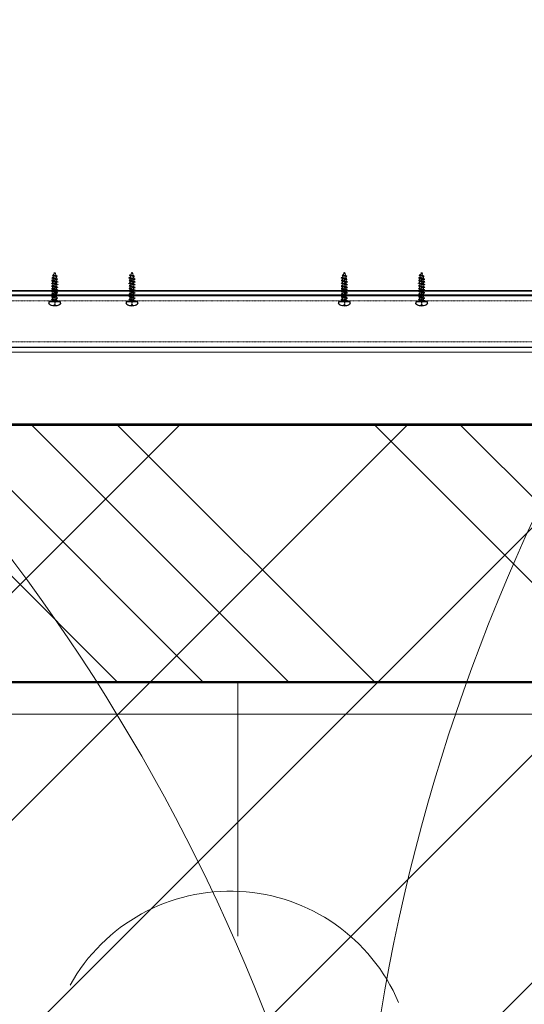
# Model space of a CAD drawing. Header units: millimetres. Extents: x -226731 to 126254, y -16359 to 60195.
# Tile 166 of 256: x -158817 to -158425, y 20274 to 21039. Entities that reach past the tile are written whole.
import ezdxf

# ---------------------------------------------------------------- set-up
doc = ezdxf.new("R2010")
doc.units = ezdxf.units.MM
doc.header["$LTSCALE"] = 0.1
doc.header["$MEASUREMENT"] = 0
doc.linetypes.add('CENTER', pattern=[2, 1.25, -0.25, 0.25, -0.25])
doc.linetypes.add('HIDDEN', pattern=[0.375, 0.25, -0.125])
for name, color, linetype, lineweight in [('0_CCE_ FF_SIDE WALL SPRINKLER', 6, 'Continuous', 0), ('3_Hatch', 8, 'Continuous', 0), ('5. ACP', 4, 'Continuous', 13), ('DIM', 142, 'Continuous', 9), ('EQUIPMENTS', 30, 'Continuous', 9), ('S2-Civil plan', 5, 'Continuous', 5), ('SPRINKLER COVERAGE AREA', 1, 'Continuous', 9), ('WALLS', 1, 'Continuous', 5)]:
    doc.layers.add(name, color=color, linetype=linetype, lineweight=lineweight)
for name, color, linetype in [('8_M-Steel', 32, 'Continuous'), ('CENTER LINE', 8, 'CENTER'), ('FIRE FIGHTING SERVICES', 5, 'Continuous'), ('HARDWARES', 7, 'Continuous'), ('NPC-P-Waste Water Pipe', 5, 'Continuous')]:
    doc.layers.add(name, color=color, linetype=linetype)
doc.layers.add('V.PORT', color=3, linetype='Continuous', plot=False)

# ---------------------------------------------------------------- blocks, each defined once
blk = doc.blocks.new('*U434')
at = {"layer": 'CENTER LINE', "color": 8, "linetype": 'CENTER'}
blk.add_line((0, -19.12), (0, 3.77), dxfattribs=at)
at = {"layer": 'HARDWARES', "color": 8, "linetype": 'Continuous'}
for p, q in [((-4.49, 0), (-4.49, 1.15)), ((4.49, 0), (-4.49, 0)), ((-0.66, 2.61), (-0.66, 3.27)), ((0.66, 2.61), (-0.66, 2.61)), ((0.66, 2.61), (0.66, 3.27)), ((4.49, 1.15), (4.49, 0))]:
    blk.add_line(p, q, dxfattribs=at)
at = {"layer": 'HARDWARES', "color": 8}
for p, q in [((4.49, 0), (-4.49, 0)), ((4.49, 0.82), (4.49, 0))]:
    blk.add_line(p, q, dxfattribs=at)
at = {"layer": 'HARDWARES', "color": 8, "linetype": 'HIDDEN'}
for p, q in [((1.44, 0), (1.44, -0.31)), ((-1.44, -2.05), (-1.44, -3.46)), ((-1.44, -4.16), (-1.44, -5.56)), ((-1.44, -6.26), (-1.44, -7.66)), ((1.44, -1), (1.44, -2.41)), ((1.44, -3.11), (1.44, -4.51)), ((1.44, -5.21), (1.44, -6.61)), ((1.44, -7.31), (1.44, -8.72)), ((-1.44, -8.36), (-1.44, -9.76)), ((-1.44, -10.46), (-1.44, -11.87)), ((-1.44, -12.57), (-1.44, -13.97)), ((-1.44, -14.67), (-1.44, -16.07)), ((1.44, -9.41), (1.44, -10.82)), ((1.44, -11.52), (1.44, -12.92)), ((1.44, -13.62), (1.44, -15.02)), ((1.08, -19.52), (-1.81, -20.57)), ((1.99, -19.85), (-1.81, -20.57)), ((-1.81, -20.57), (-0.9, -20.9)), ((-0.9, -20.9), (1.99, -19.85)), ((1.08, -19.52), (1.99, -19.85))]:
    blk.add_line(p, q, dxfattribs=at)
for points in [[(-1.44, 0), (-1.44, -1.35)], [(2.4, -0.66), (1.44, -0.31), (-2.4, -1.7), (2.4, -0.66), (-1.44, -2.05), (-2.4, -1.7)], [(2.4, -2.76), (1.44, -2.41), (-2.4, -3.81), (2.4, -2.76), (-1.44, -4.16), (-2.4, -3.81)], [(2.4, -4.86), (1.44, -4.51), (-2.4, -5.91), (2.4, -4.86), (-1.44, -6.26), (-2.4, -5.91)], [(2.4, -6.96), (1.44, -6.61), (-2.4, -8.01), (2.4, -6.96), (-1.44, -8.36), (-2.4, -8.01)], [(2.4, -9.07), (1.44, -8.72), (-2.4, -10.11), (2.4, -9.07), (-1.44, -10.46), (-2.4, -10.11)], [(2.4, -11.17), (1.44, -10.82), (-2.4, -12.22), (2.4, -11.17), (-1.44, -12.57), (-2.4, -12.22)], [(2.4, -13.27), (1.44, -12.92), (-2.4, -14.32), (2.4, -13.27), (-1.44, -14.67), (-2.4, -14.32)], [(2.4, -15.37), (1.44, -15.02), (-2.4, -16.42), (2.4, -15.37), (-1.44, -16.77), (-2.4, -16.42)], [(2.43, -17.48), (1.47, -17.14), (-2.37, -18.53), (2.43, -17.48), (-1.41, -18.88), (-2.37, -18.53)]]:
    blk.add_lwpolyline(points, dxfattribs=at)
at = {"layer": 'HARDWARES', "color": 8, "linetype": 'Continuous'}
for centre, radius, start, end in [((-3.12, 1.15), 1.37, 131.7376, 180), ((-0.71, -2.3), 5.57, 89.54072, 126.63378), ((0.71, -2.3), 5.57, 53.36621, 90.45928), ((3.12, 1.15), 1.37, 0, 48.26239)]:
    blk.add_arc(centre, radius, start, end, dxfattribs=at)
at = {"layer": 'HARDWARES', "color": 8, "linetype": 'HIDDEN'}
for centre, start, end in [((15.43, -16), 182.50801, 187.29262), ((15.35, -16.01), 189.57949, 194.56217), ((15.35, -16.01), 196.69313, 203.94348), ((-15.35, -16.01), 336.05652, 345.4243), ((-15.35, -16.01), 347.96681, 353.68154), ((-15.26, -16), 356.09607, 1.05843)]:
    blk.add_arc(centre, 16.79, start, end, dxfattribs=at)
blk = doc.blocks.new('A$C42b1a113')
at = {"layer": 'HARDWARES', "rotation": 270}
for p in [(8.8, 30), (8.8, -30)]:
    blk.add_blockref('*U434', p, dxfattribs=at)
blk = doc.blocks.new('*U559')
at = {"layer": '3_Hatch'}
blk.add_blockref('A$C42b1a113', (68.47, 0), dxfattribs=at)
blk = doc.blocks.new('*U558')
at = {"layer": '3_Hatch', "color": 0, "linetype": 'ByBlock', "lineweight": -2}
for p in [(0, 4500), (0, 4275)]:
    blk.add_blockref('*U559', p, dxfattribs=at)
blk = doc.blocks.new('*U438')
at = {"layer": '3_Hatch', "color": 8, "linetype": 'Continuous'}
blk.add_lwpolyline([(47.5, -1094.5), (47.5, -1116.5, -0.414214), (47, -1117), (1, -1117, -0.414214), (0.5, -1116.5), (0.5, 291.5, -0.414214), (1, 292), (47, 292, -0.414214), (47.5, 291.5), (47.5, 269.5)], format="xyb", dxfattribs=at)
blk.add_lwpolyline([(44.5, 269.5), (44.5, 289), (3.5, 289), (3.5, -1114), (44.5, -1114), (44.5, -1094.5)], dxfattribs=at)
at = {"layer": '3_Hatch', "color": 8, "linetype": 'HIDDEN'}
for points in [[(8, 249.57), (8, -1074.57)], [(40, 249.57), (40, -1074.57)]]:
    blk.add_lwpolyline(points, dxfattribs=at)
at = {"layer": '5. ACP', "color": 8, "linetype": 'Continuous'}
blk.add_lwpolyline([(44, -1094.5), (48, -1094.5), (48, -1116.5, -0.414214), (47, -1117.5), (1, -1117.5, -0.414214), (0, -1116.5), (0, 291.5, -0.414214), (1, 292.5), (47, 292.5, -0.414214), (48, 291.5), (48, 269.5), (44, 269.5), (44, 288.5), (4, 288.5), (4, -1113.5), (44, -1113.5)], format="xyb", close=True, dxfattribs=at)
blk.add_lwpolyline([(48, 269.5), (48, -1081.5)], dxfattribs=at)
at = {"layer": '8_M-Steel', "color": 8}
for points in [[(4, 256.5), (4, -1081.5)], [(44, 256.5), (44, -1081.5)]]:
    blk.add_lwpolyline(points, dxfattribs=at)
blk = doc.blocks.new('A$Cde0e9a8b')
at = {"layer": 'EQUIPMENTS', "color": 8}
for points in [[(0, 459.88), (197.46, 459.92)], [(0, 148.29), (197.46, 148.34)]]:
    blk.add_lwpolyline(points, dxfattribs=at)
for centre in [(304.65, 453.91), (304.65, 142.32)]:
    blk.add_arc(centre, 142.32, 113.12622, 240.84593, dxfattribs=at)
blk = doc.blocks.new('A$C67E6678E')
at = {"layer": 'NPC-P-Waste Water Pipe', "true_color": 0xcd6928}
h = blk.add_hatch(dxfattribs=at)
h.set_pattern_fill('ANSI31', color=32, scale=1000)
h.set_pattern_definition([(45, (164851.16, -10699.63), (-88.38835, 88.38835), [])])
h.paths.add_polyline_path([(10643.22, 4336.71), (6342.1, 4336.71), (6342.1, 4814.08), (5642.47, 4814.08), (5642.47, 4508.48), (2241.01, 4508.48), (2241.01, 4950.01), (1634.91, 4950.01), (1634.91, 6045.28), (842.47, 6045.28), (842.47, 10025), (10643.22, 10025)])
at = {"layer": 'NPC-P-Waste Water Pipe', "color": 32, "true_color": 0xcd6928}
blk.add_lwpolyline([(10643.22, 4336.71), (6342.1, 4336.71), (6342.1, 4814.08), (5642.47, 4814.08), (5642.47, 4508.48), (2241.01, 4508.48), (2241.01, 4950.01), (1634.91, 4950.01), (1634.91, 6045.28), (842.47, 6045.28), (842.47, 10025), (10643.22, 10025)], close=True, dxfattribs=at)
blk = doc.blocks.new('A$C2AD535C3')
at = {"layer": 'SPRINKLER COVERAGE AREA', "color": 1}
blk.add_circle((0, 0), 2500, dxfattribs=at)
blk = doc.blocks.new('G$C3584CA52')
at = {"layer": '0_CCE_ FF_SIDE WALL SPRINKLER', "color": 240, "xscale": -0.6, "yscale": 0.6, "zscale": 0.6}
for p in [(5961.9, -1200.5), (2995.19, -1500)]:
    blk.add_blockref('A$C2AD535C3', p, dxfattribs=at)

msp = doc.modelspace()

# ---------------------------------------------------------------- hatches: boundary and pattern name
at = {"layer": 'S2-Civil plan', "lineweight": 0}
h = msp.add_hatch(dxfattribs=at)
h.set_pattern_fill('ANSI34', color=8, scale=376.656735, angle=90)
h.set_pattern_definition([(135, (-23958, 0), (-199.7524, -199.7524), []), (135, (-23958, 66.58), (-199.7524, -199.7524), []), (135, (-23958, 133.17), (-199.7524, -199.7524), []), (135, (-23958, 199.75), (-199.7524, -199.7524), [])])
h.paths.add_polyline_path([(-156616.1, 20724.63), (-154008.7, 20724.63), (-154008.69, 20524.63), (-159208.69, 20524.63), (-159208.69, 20724.63)])

# ---------------------------------------------------------------- linework, layer by layer
at = {"layer": 'S2-Civil plan', "color": 8, "const_width": 2}
msp.add_lwpolyline([(-156616.11, 20724.63), (-154008.69, 20724.63), (-154008.69, 20524.63), (-159208.69, 20524.63), (-159208.69, 20724.63)], close=True, dxfattribs=at)
at = {"layer": 'V.PORT', "color": 8}
msp.add_lwpolyline([(-152367.94, 20724.63), (-164851.16, 20724.63)], dxfattribs=at)
at = {"layer": 'WALLS', "color": 8, "ltscale": 1.2}
msp.add_lwpolyline([(-159233.69, 20724.63), (-159233.69, 20499.63), (-154233.69, 20499.63), (-154233.69, 15036.34), (-158509.06, 15036.34), (-158509.06, 14886.34), (-154233.69, 14886.34), (-154233.69, 11324.63), (-155513.73, 11324.63), (-155513.73, 10696.83)], dxfattribs=at)

# ---------------------------------------------------------------- block references
at = {"layer": '3_Hatch', "color": 8, "xscale": -1, "rotation": 90}
for name, p in [('*U558', (-154259.45, 20897.43)), ('*U438', (-158759.45, 20828.95))]:
    msp.add_blockref(name, p, dxfattribs=at)
at = {"layer": 'DIM', "color": 8, "ltscale": 1.2, "rotation": 270}
msp.add_blockref('A$Cde0e9a8b', (-159107.13, 20524.63), dxfattribs=at)
at = {"layer": 'FIRE FIGHTING SERVICES'}
msp.add_blockref('G$C3584CA52', (-163018.33, 21220.5), dxfattribs=at)
at = {"layer": 'NPC-P-Waste Water Pipe', "color": 0}
msp.add_blockref('A$C67E6678E', (-164851.16, 10699.63), dxfattribs=at)

doc.saveas('drawing.dxf')
